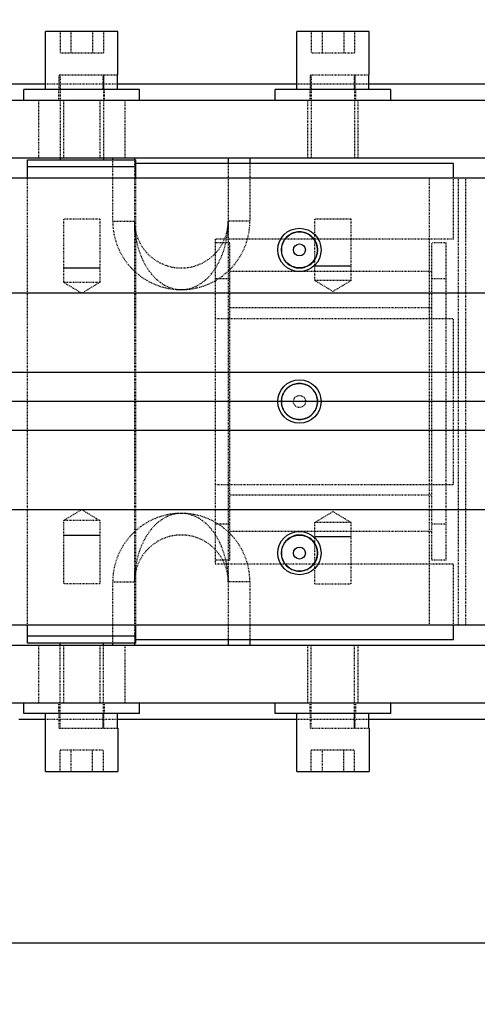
# Model space of a CAD drawing. Header units: millimetres. Extents: x -24622 to 2314, y -1603 to 2287.
# Tile 61 of 197: x -2808 to -2744, y 1351 to 1487. Entities that reach past the tile are written whole.
import ezdxf
from ezdxf.lldxf.tags import DXFTag

# ---------------------------------------------------------------- set-up
doc = ezdxf.new("R2010")
doc.units = ezdxf.units.MM
doc.linetypes.add('HIDDEN', pattern=[0.2, 0.1, -0.1])
doc.layers.add('DEFAULT_2', color=8, linetype='HIDDEN')
tags = doc.linetypes.add('CENTER', pattern=[2, 1.25, -0.25, 0.25, -0.25]).pattern_tags.tags
tags[10:11] = [DXFTag(74, 4), DXFTag(75, 0), DXFTag(340, '0'), DXFTag(46, 1.0), DXFTag(50, 0.0), DXFTag(44, 0.0), DXFTag(45, 0.0)]
tags[8:9] = [DXFTag(74, 4), DXFTag(75, 0), DXFTag(340, '0'), DXFTag(46, 1.0), DXFTag(50, 0.0), DXFTag(44, 0.0), DXFTag(45, 0.0)]
tags[6:7] = [DXFTag(74, 4), DXFTag(75, 0), DXFTag(340, '0'), DXFTag(46, 1.0), DXFTag(50, 0.0), DXFTag(44, 0.0), DXFTag(45, 0.0)]
tags[4:5] = [DXFTag(74, 4), DXFTag(75, 0), DXFTag(340, '0'), DXFTag(46, 1.0), DXFTag(50, 0.0), DXFTag(44, 0.0), DXFTag(45, 0.0)]
doc.dimstyles.new('副本 22', dxfattribs={"dimtxt": 24, "dimasz": 12, "dimexe": 2.1, "dimexo": 2.7, "dimgap": 2, "dimtad": 0, "dimtxsty": 'Standard', "dimblk": 'OPEN30', "dimcen": 0, "dimclrd": 5, "dimclre": 3, "dimclrt": 256, "dimadec": 0, "dimazin": 2, "dimtm": 1e-09, "dimtfac": 0.6, "dimtofl": 0, "dimtmove": 0, "dimatfit": 3, "dimldrblk": 'OPEN30', "dimfxl": 0, "dimtolj": 1, "dimarcsym": 0})

# ---------------------------------------------------------------- blocks, each defined once
blk = doc.blocks.new('_Open30')
at = {"color": 0, "linetype": 'ByBlock', "lineweight": -2}
for p, q in [((-1, 0.268), (0, 0)), ((0, 0), (-1, -0.268)), ((0, 0), (-1, 0))]:
    blk.add_line(p, q, dxfattribs=at)
blk = doc.blocks.new('*D100')
at = {"color": 3, "linetype": 'ByBlock', "lineweight": -2}
for p, q in [((-2933.81, 1416.72), (-2933.81, 1249.47)), ((-2583.81, 1416.72), (-2583.81, 1249.47))]:
    blk.add_line(p, q, dxfattribs=at)
at = {"color": 5, "linetype": 'ByBlock', "lineweight": -2}
for p, q in [((-2921.81, 1251.57), (-2790.81, 1251.57)), ((-2595.81, 1251.57), (-2726.81, 1251.57))]:
    blk.add_line(p, q, dxfattribs=at)
at = {"layer": 'Defpoints', "color": 0, "linetype": 'ByBlock'}
for p in [(-2933.81, 1419.42), (-2583.81, 1419.42), (-2933.81, 1251.57)]:
    blk.add_point(p, dxfattribs=at)
at = {"color": 5, "linetype": 'ByBlock', "lineweight": -2, "xscale": 12, "yscale": 12, "zscale": 12, "rotation": 180}
blk.add_blockref('_Open30', (-2933.81, 1251.57), dxfattribs=at)
at = {"color": 5, "linetype": 'ByBlock', "lineweight": -2, "xscale": 12, "yscale": 12, "zscale": 12}
blk.add_blockref('_Open30', (-2583.81, 1251.57), dxfattribs=at)
at = {"linetype": 'ByBlock', "insert": (-2758.81, 1251.57), "char_height": 24, "attachment_point": 5}
blk.add_mtext('\\A1;350', dxfattribs=at)

msp = doc.modelspace()

# ---------------------------------------------------------------- linework, layer by layer
at = {"color": 7, "linetype": 'Continuous'}
for p, q in [((-2794.232, 1485.665), (-2804.232, 1485.665)), ((-2804.232, 1477.665), (-2804.232, 1485.665)), ((-2794.232, 1479.665), (-2794.232, 1485.665)), ((-2759.432, 1485.665), (-2769.432, 1485.665)), ((-2769.432, 1477.665), (-2769.432, 1485.665)), ((-2759.432, 1479.665), (-2759.432, 1485.665)), ((-2794.232, 1479.665), (-2794.327, 1479.665)), ((-2794.327, 1479.665), (-2794.327, 1477.665)), ((-2794.252, 1477.665), (-2794.252, 1479.665)), ((-2759.432, 1479.665), (-2759.527, 1479.665)), ((-2759.527, 1479.665), (-2759.527, 1477.665)), ((-2759.452, 1477.665), (-2759.452, 1479.665)), ((-2815.452, 1478.415), (-2804.232, 1478.415)), ((-2791.232, 1477.665), (-2807.232, 1477.665)), ((-2807.232, 1476.165), (-2807.232, 1477.665)), ((-2794.252, 1478.415), (-2769.432, 1478.415)), ((-2791.232, 1476.165), (-2791.232, 1477.665)), ((-2756.432, 1477.665), (-2772.432, 1477.665)), ((-2772.432, 1476.165), (-2772.432, 1477.665)), ((-2759.452, 1478.415), (-2695.938, 1478.415)), ((-2756.432, 1476.165), (-2756.432, 1477.665)), ((-2863.685, 1476.165), (-2686.432, 1476.165)), ((-2863.685, 1468.165), (-2687.584, 1468.165)), ((-2802.232, 1468.165), (-2802.232, 1467.915)), ((-2796.232, 1468.165), (-2796.232, 1467.915)), ((-2794.932, 1467.915), (-2794.932, 1468.165)), ((-2791.932, 1468.165), (-2791.932, 1467.915)), ((-2778.932, 1468.165), (-2778.932, 1467.415)), ((-2775.932, 1468.165), (-2775.932, 1467.415)), ((-2806.732, 1467.915), (-2791.732, 1467.915)), ((-2806.732, 1465.415), (-2806.732, 1467.915)), ((-2791.732, 1466.915), (-2806.732, 1466.915)), ((-2791.732, 1465.415), (-2791.732, 1467.915)), ((-2747.732, 1467.415), (-2791.732, 1467.415)), ((-2747.732, 1465.415), (-2747.732, 1467.415)), ((-2866.074, 1465.415), (-2672.074, 1465.415)), ((-2761.932, 1453.165), (-2766.932, 1453.165)), ((-2801.732, 1452.915), (-2796.732, 1452.915)), ((-2583.808, 1449.415), (-2933.808, 1449.415)), ((-2583.808, 1438.415), (-2933.808, 1438.415)), ((-2583.808, 1430.415), (-2933.808, 1430.415)), ((-2583.808, 1419.415), (-2933.808, 1419.415)), ((-2801.732, 1415.915), (-2796.732, 1415.915)), ((-2761.932, 1415.665), (-2766.932, 1415.665)), ((-2672.074, 1403.415), (-2866.074, 1403.415)), ((-2806.732, 1400.915), (-2806.732, 1403.415)), ((-2791.732, 1400.915), (-2791.732, 1403.415)), ((-2747.732, 1401.415), (-2747.732, 1403.415)), ((-2791.732, 1401.915), (-2806.732, 1401.915)), ((-2791.732, 1401.415), (-2747.732, 1401.415)), ((-2778.932, 1401.415), (-2778.932, 1400.665)), ((-2775.932, 1401.415), (-2775.932, 1400.665)), ((-2863.685, 1400.665), (-2687.584, 1400.665)), ((-2791.732, 1400.915), (-2806.732, 1400.915)), ((-2802.232, 1400.665), (-2802.232, 1400.915)), ((-2796.232, 1400.665), (-2796.232, 1400.915)), ((-2794.932, 1400.665), (-2794.932, 1400.915)), ((-2791.932, 1400.915), (-2791.932, 1400.665)), ((-2863.685, 1392.665), (-2686.432, 1392.665)), ((-2807.232, 1391.165), (-2807.232, 1392.665)), ((-2791.232, 1391.165), (-2791.232, 1392.665)), ((-2772.432, 1391.165), (-2772.432, 1392.665)), ((-2756.432, 1391.165), (-2756.432, 1392.665)), ((-2807.914, 1390.415), (-2804.232, 1390.415)), ((-2791.232, 1391.165), (-2807.232, 1391.165)), ((-2804.232, 1383.165), (-2804.232, 1391.165)), ((-2794.327, 1391.165), (-2794.327, 1389.165)), ((-2794.252, 1389.165), (-2794.252, 1391.165)), ((-2794.252, 1390.415), (-2769.432, 1390.415)), ((-2756.432, 1391.165), (-2772.432, 1391.165)), ((-2769.432, 1383.165), (-2769.432, 1391.165)), ((-2759.527, 1391.165), (-2759.527, 1389.165)), ((-2759.452, 1389.165), (-2759.452, 1391.165)), ((-2759.452, 1390.415), (-2713.432, 1390.415)), ((-2794.327, 1389.165), (-2794.232, 1389.165)), ((-2794.232, 1389.165), (-2794.232, 1383.165)), ((-2759.527, 1389.165), (-2759.432, 1389.165)), ((-2759.432, 1389.165), (-2759.432, 1383.165)), ((-2804.232, 1383.165), (-2794.232, 1383.165)), ((-2769.432, 1383.165), (-2759.432, 1383.165)), ((-2855.808, 1359.415), (-2673.808, 1359.415))]:
    msp.add_line(p, q, dxfattribs=at)
at = {"color": 1, "linetype": 'CENTER', "ltscale": 71.12}
msp.add_line((-2583.808, 1434.415), (-2933.808, 1434.415), dxfattribs=at)
at = {"color": 7, "linetype": 'Continuous'}
for centre, radius in [((-2769.074, 1455.415), 3), ((-2769.074, 1455.415), 2.5), ((-2769.074, 1455.415), 0.836), ((-2769.074, 1434.415), 3), ((-2769.074, 1413.415), 3), ((-2769.074, 1413.415), 2.5), ((-2769.074, 1413.415), 0.836)]:
    msp.add_circle(centre, radius, dxfattribs=at)
for radius, start, end in [(220, 280.50425, 0), (218, 280.59849, 348.72952)]:
    msp.add_arc((-3014.808, 1694.415), radius, start, end, dxfattribs=at)
for points, start_tangent, end_tangent in [([(-2766.574, 1455.415), (-2766.72, 1456.258), (-2767.154, 1457.016), (-2767.82, 1457.578), (-2768.639, 1457.877), (-2769.511, 1457.877), (-2770.33, 1457.577), (-2770.996, 1457.014), (-2771.428, 1456.256), (-2771.574, 1455.415)], (-0.0031037, 0.9999952), (-0.0026227, -0.9999966)), ([(-2771.574, 1455.415), (-2771.428, 1454.573), (-2770.995, 1453.815), (-2770.328, 1453.253), (-2769.509, 1452.954), (-2768.637, 1452.954), (-2767.818, 1453.254), (-2767.152, 1453.816), (-2766.72, 1454.575), (-2766.574, 1455.415)], (0.0031037, -0.9999952), (0.0026227, 0.9999966)), ([(-2766.574, 1434.415), (-2766.72, 1435.258), (-2767.154, 1436.016), (-2767.82, 1436.578), (-2768.639, 1436.877), (-2769.511, 1436.877), (-2770.33, 1436.577), (-2770.996, 1436.014), (-2771.428, 1435.256), (-2771.574, 1434.415)], (-0.0031037, 0.9999952), (-0.0026227, -0.9999966)), ([(-2771.574, 1434.415), (-2771.428, 1433.573), (-2770.995, 1432.815), (-2770.328, 1432.253), (-2769.509, 1431.954), (-2768.637, 1431.954), (-2767.818, 1432.254), (-2767.152, 1432.816), (-2766.72, 1433.575), (-2766.574, 1434.415)], (0.0031037, -0.9999952), (0.0026227, 0.9999966)), ([(-2766.574, 1413.415), (-2766.72, 1414.258), (-2767.154, 1415.016), (-2767.82, 1415.578), (-2768.639, 1415.877), (-2769.511, 1415.877), (-2770.33, 1415.577), (-2770.996, 1415.014), (-2771.428, 1414.256), (-2771.574, 1413.415)], (-0.0031037, 0.9999952), (-0.0026227, -0.9999966)), ([(-2771.574, 1413.415), (-2771.428, 1412.573), (-2770.995, 1411.815), (-2770.328, 1411.253), (-2769.509, 1410.954), (-2768.637, 1410.954), (-2767.818, 1411.254), (-2767.152, 1411.816), (-2766.72, 1412.575), (-2766.574, 1413.415)], (0.0031037, -0.9999952), (0.0026227, 0.9999966))]:
    msp.add_spline(points, degree=3, dxfattribs=dict(at, start_tangent=start_tangent, end_tangent=end_tangent))
at = {"layer": 'DEFAULT_2', "color": 8, "linetype": 'HIDDEN'}
for p, q in [((-2802.232, 1485.665), (-2802.232, 1482.665)), ((-2800.732, 1485.665), (-2800.732, 1482.665)), ((-2797.732, 1485.665), (-2797.732, 1482.665)), ((-2796.232, 1485.665), (-2796.232, 1482.665)), ((-2767.432, 1485.665), (-2767.432, 1482.665)), ((-2765.932, 1485.665), (-2765.932, 1482.665)), ((-2762.932, 1485.665), (-2762.932, 1482.665)), ((-2761.432, 1485.665), (-2761.432, 1482.665)), ((-2796.232, 1482.665), (-2802.232, 1482.665)), ((-2761.432, 1482.665), (-2767.432, 1482.665)), ((-2802.332, 1479.665), (-2794.327, 1479.665)), ((-2802.332, 1477.665), (-2802.332, 1479.665)), ((-2802.232, 1479.665), (-2802.232, 1468.165)), ((-2796.288, 1479.665), (-2796.288, 1477.665)), ((-2796.232, 1479.665), (-2796.232, 1468.165)), ((-2796.165, 1477.665), (-2796.165, 1479.665)), ((-2767.532, 1479.665), (-2759.527, 1479.665)), ((-2767.532, 1477.665), (-2767.532, 1479.665)), ((-2767.432, 1479.665), (-2767.432, 1468.165)), ((-2761.488, 1479.665), (-2761.488, 1477.665)), ((-2761.432, 1479.665), (-2761.432, 1468.165)), ((-2761.365, 1477.665), (-2761.365, 1479.665)), ((-2804.232, 1478.415), (-2794.252, 1478.415)), ((-2802.382, 1476.165), (-2802.382, 1477.665)), ((-2796.082, 1476.165), (-2796.082, 1477.665)), ((-2769.432, 1478.415), (-2759.452, 1478.415)), ((-2767.582, 1476.165), (-2767.582, 1477.665)), ((-2761.282, 1476.165), (-2761.282, 1477.665)), ((-2805.232, 1476.165), (-2805.232, 1468.165)), ((-2801.732, 1476.165), (-2801.732, 1468.165)), ((-2796.732, 1476.165), (-2796.732, 1468.165)), ((-2793.232, 1468.165), (-2793.232, 1476.165)), ((-2767.932, 1468.165), (-2767.932, 1476.165)), ((-2760.932, 1468.165), (-2760.932, 1476.165)), ((-2794.932, 1459.415), (-2794.932, 1467.915)), ((-2791.932, 1467.915), (-2791.932, 1400.915)), ((-2778.932, 1467.415), (-2778.932, 1401.415)), ((-2775.932, 1467.415), (-2775.932, 1459.415)), ((-2806.732, 1403.415), (-2806.732, 1465.415)), ((-2791.732, 1403.415), (-2791.732, 1465.415)), ((-2751.074, 1403.415), (-2751.074, 1465.415)), ((-2747.732, 1456.915), (-2747.732, 1465.415)), ((-2747.074, 1465.415), (-2747.074, 1403.415)), ((-2746.074, 1465.415), (-2746.074, 1403.415)), ((-2801.732, 1459.665), (-2801.732, 1450.915)), ((-2796.733, 1459.665), (-2801.731, 1459.665)), ((-2796.732, 1459.665), (-2796.732, 1450.915)), ((-2794.932, 1459.415), (-2791.932, 1459.415)), ((-2775.932, 1459.415), (-2778.932, 1459.415)), ((-2761.932, 1459.665), (-2766.932, 1459.665)), ((-2766.932, 1451.165), (-2766.932, 1459.665)), ((-2761.932, 1451.165), (-2761.932, 1459.665)), ((-2747.732, 1456.915), (-2780.732, 1456.915)), ((-2780.732, 1456.915), (-2780.732, 1411.915)), ((-2778.732, 1456.415), (-2780.732, 1456.415)), ((-2778.732, 1412.415), (-2778.732, 1456.415)), ((-2748.732, 1456.415), (-2750.732, 1456.415)), ((-2750.732, 1412.415), (-2750.732, 1456.415)), ((-2748.732, 1412.415), (-2748.732, 1456.415)), ((-2750.732, 1452.415), (-2778.732, 1452.415)), ((-2796.732, 1450.915), (-2801.732, 1450.915)), ((-2799.232, 1449.413), (-2801.732, 1450.915)), ((-2796.732, 1450.915), (-2799.232, 1449.413)), ((-2778.732, 1451.415), (-2780.732, 1451.415)), ((-2761.932, 1451.165), (-2766.932, 1451.165)), ((-2764.432, 1449.663), (-2766.932, 1451.165)), ((-2761.932, 1451.165), (-2764.432, 1449.663)), ((-2748.732, 1451.415), (-2750.732, 1451.415)), ((-2750.732, 1447.415), (-2778.732, 1447.415)), ((-2780.732, 1445.915), (-2747.732, 1445.915)), ((-2747.732, 1422.915), (-2747.732, 1445.915)), ((-2780.732, 1422.915), (-2747.732, 1422.915)), ((-2750.732, 1421.415), (-2778.732, 1421.415)), ((-2799.232, 1419.418), (-2801.732, 1417.915)), ((-2796.732, 1417.915), (-2799.232, 1419.418)), ((-2766.932, 1417.665), (-2764.432, 1419.168)), ((-2764.432, 1419.168), (-2761.932, 1417.665)), ((-2796.732, 1417.915), (-2801.732, 1417.915)), ((-2801.732, 1417.915), (-2801.732, 1409.165)), ((-2796.732, 1417.915), (-2796.732, 1409.165)), ((-2761.932, 1417.665), (-2766.932, 1417.665)), ((-2766.932, 1409.165), (-2766.932, 1417.665)), ((-2761.932, 1409.165), (-2761.932, 1417.665)), ((-2778.732, 1417.415), (-2780.732, 1417.415)), ((-2750.732, 1416.415), (-2778.732, 1416.415)), ((-2748.732, 1417.415), (-2750.732, 1417.415)), ((-2778.732, 1412.415), (-2780.732, 1412.415)), ((-2748.732, 1412.415), (-2750.732, 1412.415)), ((-2780.732, 1411.915), (-2747.732, 1411.915)), ((-2747.732, 1403.415), (-2747.732, 1411.915)), ((-2794.932, 1409.415), (-2791.932, 1409.415)), ((-2794.932, 1400.915), (-2794.932, 1409.415)), ((-2775.932, 1409.415), (-2778.932, 1409.415)), ((-2775.932, 1409.415), (-2775.932, 1401.415)), ((-2796.733, 1409.165), (-2801.731, 1409.165)), ((-2766.932, 1409.165), (-2761.932, 1409.165)), ((-2805.232, 1400.665), (-2805.232, 1392.665)), ((-2802.232, 1389.165), (-2802.232, 1400.665)), ((-2801.732, 1400.665), (-2801.732, 1392.665)), ((-2796.732, 1400.665), (-2796.732, 1392.665)), ((-2796.232, 1389.165), (-2796.232, 1400.665)), ((-2793.232, 1392.665), (-2793.232, 1400.665)), ((-2767.932, 1392.665), (-2767.932, 1400.665)), ((-2767.432, 1389.165), (-2767.432, 1400.665)), ((-2761.432, 1389.165), (-2761.432, 1400.665)), ((-2760.932, 1392.665), (-2760.932, 1400.665)), ((-2802.382, 1391.165), (-2802.382, 1392.665)), ((-2796.082, 1391.165), (-2796.082, 1392.665)), ((-2767.582, 1391.165), (-2767.582, 1392.665)), ((-2761.282, 1391.165), (-2761.282, 1392.665)), ((-2804.232, 1390.415), (-2794.252, 1390.415)), ((-2802.332, 1389.165), (-2802.332, 1391.165)), ((-2796.288, 1391.165), (-2796.288, 1389.165)), ((-2796.165, 1389.165), (-2796.165, 1391.165)), ((-2769.432, 1390.415), (-2759.452, 1390.415)), ((-2767.532, 1389.165), (-2767.532, 1391.165)), ((-2761.488, 1391.165), (-2761.488, 1389.165)), ((-2761.365, 1389.165), (-2761.365, 1391.165)), ((-2802.332, 1389.165), (-2794.327, 1389.165)), ((-2767.532, 1389.165), (-2759.527, 1389.165)), ((-2802.232, 1386.165), (-2796.232, 1386.165)), ((-2802.232, 1383.165), (-2802.232, 1386.165)), ((-2800.732, 1386.165), (-2800.732, 1383.165)), ((-2797.732, 1383.165), (-2797.732, 1386.165)), ((-2796.232, 1383.165), (-2796.232, 1386.165)), ((-2767.432, 1386.165), (-2761.432, 1386.165)), ((-2767.432, 1383.165), (-2767.432, 1386.165)), ((-2765.932, 1386.165), (-2765.932, 1383.165)), ((-2762.932, 1383.165), (-2762.932, 1386.165)), ((-2761.432, 1383.165), (-2761.432, 1386.165))]:
    msp.add_line(p, q, dxfattribs=at)
for radius in [2.5, 0.836]:
    msp.add_circle((-2769.074, 1434.415), radius, dxfattribs=at)
for centre, radius, start, end in [((-3014.808, 1694.415), 220, 0, 264.66203), ((-2785.432, 1459.415), 9.5, 180, 0), ((-2785.432, 1459.415), 6.5, 180, 0), ((-2785.432, 1409.415), 9.5, 0, 180), ((-2785.432, 1409.415), 6.5, 360, 180)]:
    msp.add_arc(centre, radius, start, end, dxfattribs=at)
for points, start_tangent, end_tangent in [([(-2791.932, 1459.415), (-2791.609, 1456.458), (-2790.58, 1453.616), (-2789.74, 1452.302), (-2788.622, 1451.138), (-2787.172, 1450.262), (-2785.432, 1449.916), (-2783.692, 1450.262), (-2782.242, 1451.138), (-2781.124, 1452.302), (-2780.284, 1453.616), (-2779.255, 1456.458), (-2778.932, 1459.415)], (0.000199, -1), (0.0000681, 1)), ([(-2778.932, 1409.415), (-2779.255, 1412.372), (-2780.284, 1415.215), (-2781.124, 1416.529), (-2782.242, 1417.692), (-2783.692, 1418.568), (-2785.432, 1418.915), (-2787.173, 1418.568), (-2788.622, 1417.693), (-2789.74, 1416.529), (-2790.58, 1415.215), (-2791.609, 1412.372), (-2791.932, 1409.415)], (-0.0001868, 1), (-0.0000656, -1))]:
    msp.add_spline(points, degree=3, dxfattribs=dict(at, start_tangent=start_tangent, end_tangent=end_tangent))

# ---------------------------------------------------------------- dimensions: what is measured, and where the dimension line sits
at = {"color": 5, "linetype": 'ByBlock'}
dim = msp.add_linear_dim(base=(-2933.808, 1251.572), p1=(-2583.808, 1419.415), p2=(-2933.808, 1419.415), dimstyle='副本 22', dxfattribs=at)
dim.commit()
dim.dimension.update_dxf_attribs({"geometry": '*D100', "text_midpoint": (-2758.808, 1251.572)})

doc.saveas('drawing.dxf')
